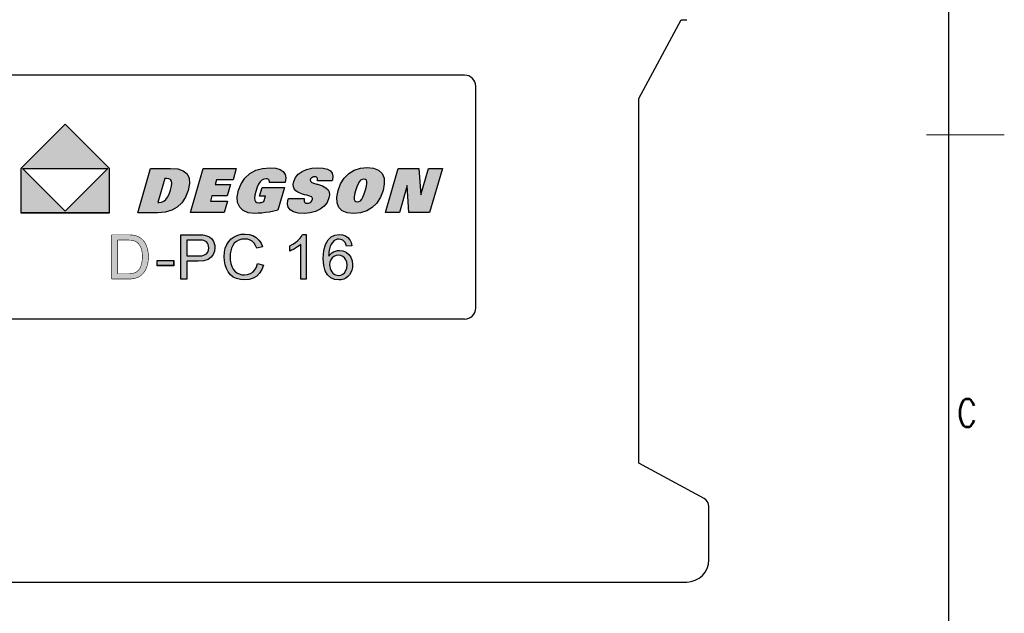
# Model space of a CAD drawing. Header units: inches. Extents: x 5201 to 5498, y 1821 to 2031.
# Tile 4 of 5: x 5410 to 5498, y 1882 to 1936. Entities that reach past the tile are written whole.
import ezdxf
from ezdxf.enums import TextEntityAlignment as Align

# ---------------------------------------------------------------- set-up
doc = ezdxf.new("R2010")
doc.units = ezdxf.units.IN
doc.header["$MEASUREMENT"] = 0
doc.layers.get('0').update_dxf_attribs({"lineweight": 30})
for name, color, linetype in [('___1', 7, 'Continuous'), ('RED', 1, 'Continuous'), ('TEXT', 200, 'Continuous')]:
    doc.layers.add(name, color=color, linetype=linetype)
doc.layers.add('尺寸线', color=3, linetype='Continuous', lineweight=13)
doc.layers.add('轮廓线', color=7, linetype='Continuous', lineweight=30)
doc.styles.add('romans-高2.5', font='romans.shx', dxfattribs={"width": 0.8, "height": 2.5})
doc.styles.add('romans-高3.5', font='romans.shx', dxfattribs={"width": 0.8, "height": 3.5})
doc.styles.add('宋体-高2.5', font='txt', dxfattribs={"width": 0.8, "height": 2.5})

# ---------------------------------------------------------------- blocks, each defined once
blk = doc.blocks.new('FOR-1754 Rev.1.1-A4客户图')
at = {"layer": '尺寸线'}
blk.add_line((-2, 100), (5, 100), dxfattribs=at)
at = {"layer": '轮廓线'}
blk.add_lwpolyline([(-74.666, 0), (0, 0), (0, 200), (-287, 200)], dxfattribs=at)
at = {"layer": 'TEXT', "style": 'romans-高2.5', "width": 0.8}
blk.add_text('C', height=2.5, dxfattribs=at).set_placement((0.737, 73.658))
at = {"layer": '尺寸线', "width": 0.8}
for tag, height, style, p in [('/', 2.5, 'romans-高2.5', (-94.886, 30.436)), ('/', 2.5, 'romans-高2.5', (-96.707, 25.38)), ('/', 2.5, 'romans-高2.5', (-102.11, 20.605)), ('15EDGKNM-3.81-XXP-1Y-1000A(H)', 3.5, 'romans-高3.5', (-40.893, 11.725)), ('CENGMZ_2018.10.18', 2.5, 'romans-高2.5', (-97.539, 6.165)), ('15EDGKNM-3.5-C04', 2.5, 'romans-高2.5', (-47.364, 6.202)), ('T0-1', 2.5, 'romans-高2.5', (-5.688, 6.165)), ('CUSTOMER_DRAWING', 2.5, 'romans-高2.5', (-56.478, 1.209)), ('2:1', 2.5, 'romans-高2.5', (-23.284, 1.196)), ('1/1', 2.5, 'romans-高2.5', (-5.772, 1.368))]:
    blk.add_attdef(tag, text='', height=height, dxfattribs=dict(at, style=style)).set_placement(p, align=Align.CENTER)
at = {"layer": '尺寸线', "style": '宋体-高2.5', "width": 0.8}
blk.add_attdef('/', text='', height=2.5, dxfattribs=at).set_placement((-55.643, 31.973), align=Align.MIDDLE_LEFT)
blk = doc.blocks.new('PC16')
at = {"layer": 'RED'}
h = blk.add_hatch(color=256, dxfattribs=at)
h.paths.add_polyline_path([(114.236, 26.092), (114.221, 26.13), (114.201, 26.164), (114.178, 26.192), (114.15, 26.215), (114.118, 26.234), (114.082, 26.247), (114.04, 26.257), (114.005, 26.262), (113.96, 26.264), (113.906, 26.265), (113.571, 26.265), (113.571, 25.378), (113.688, 25.378), (113.688, 25.739), (113.916, 25.739), (114.028, 25.748), (114.115, 25.774), (114.176, 25.817), (114.216, 25.873), (114.24, 25.937), (114.248, 26.009), (114.245, 26.052)])
h.paths.add_polyline_path([(114.124, 26.04), (114.127, 26.005), (114.122, 25.958), (114.106, 25.918), (114.079, 25.886), (114.04, 25.862), (113.986, 25.848), (113.918, 25.844), (113.688, 25.844), (113.688, 26.161), (113.915, 26.161), (113.963, 26.16), (113.999, 26.157), (114.025, 26.153), (114.054, 26.141), (114.078, 26.124), (114.099, 26.101), (114.115, 26.072)], flags=16)
h.paths.add_polyline_path([(115.01, 26.25), (114.936, 26.273), (114.852, 26.28), (114.775, 26.275), (114.704, 26.257), (114.636, 26.227), (114.576, 26.186), (114.526, 26.133), (114.486, 26.07), (114.456, 25.997), (114.439, 25.917), (114.433, 25.828), (114.438, 25.746), (114.454, 25.666), (114.48, 25.591), (114.516, 25.523), (114.561, 25.466), (114.616, 25.421), (114.682, 25.389), (114.76, 25.37), (114.85, 25.363), (114.937, 25.372), (115.016, 25.397), (115.084, 25.439), (115.142, 25.497), (115.186, 25.571), (115.217, 25.66), (115.1, 25.689), (115.079, 25.621), (115.048, 25.564), (115.007, 25.52), (114.958, 25.489), (114.902, 25.47), (114.84, 25.463), (114.787, 25.468), (114.737, 25.482), (114.689, 25.505), (114.647, 25.538), (114.613, 25.58), (114.587, 25.631), (114.568, 25.691), (114.557, 25.757), (114.554, 25.829), (114.557, 25.887), (114.566, 25.944), (114.582, 25.999), (114.605, 26.051), (114.637, 26.095), (114.678, 26.131), (114.728, 26.158), (114.785, 26.175), (114.849, 26.18), (114.905, 26.175), (114.954, 26.16), (114.997, 26.136), (115.033, 26.101), (115.063, 26.054), (115.086, 25.995), (115.202, 26.022), (115.172, 26.098), (115.13, 26.161), (115.075, 26.213)])
h.paths.add_polyline_path([(115.964, 25.378), (116.072, 25.378), (116.072, 26.269), (116.002, 26.269), (115.979, 26.23), (115.947, 26.191), (115.905, 26.15), (115.857, 26.112), (115.804, 26.077), (115.746, 26.046), (115.746, 25.941), (115.781, 25.956), (115.819, 25.974), (115.86, 25.997), (115.9, 26.022), (115.935, 26.047), (115.964, 26.072)])
h.paths.add_polyline_path([(116.857, 26.243), (116.8, 26.263), (116.734, 26.269), (116.647, 26.258), (116.572, 26.224), (116.511, 26.167), (116.458, 26.074), (116.426, 25.949), (116.416, 25.793), (116.425, 25.654), (116.454, 25.544), (116.502, 25.463), (116.564, 25.408), (116.638, 25.374), (116.724, 25.363), (116.775, 25.367), (116.823, 25.38), (116.867, 25.401), (116.905, 25.43), (116.939, 25.467), (116.965, 25.511), (116.986, 25.56), (116.998, 25.612), (117.002, 25.666), (116.993, 25.746), (116.968, 25.815), (116.925, 25.874), (116.87, 25.918), (116.809, 25.945), (116.739, 25.954), (116.698, 25.95), (116.659, 25.941), (116.62, 25.925), (116.584, 25.902), (116.552, 25.872), (116.524, 25.836), (116.528, 25.918), (116.538, 25.986), (116.555, 26.041), (116.577, 26.085), (116.604, 26.121), (116.636, 26.15), (116.664, 26.166), (116.694, 26.176), (116.727, 26.179), (116.768, 26.174), (116.805, 26.159), (116.836, 26.133), (116.853, 26.11), (116.866, 26.078), (116.877, 26.04), (116.986, 26.048), (116.971, 26.112), (116.944, 26.166), (116.906, 26.21)])
h.paths.add_polyline_path([(116.765, 25.852), (116.806, 25.834), (116.841, 25.805), (116.868, 25.765), (116.885, 25.717), (116.89, 25.66), (116.885, 25.6), (116.868, 25.55), (116.84, 25.508), (116.805, 25.477), (116.766, 25.459), (116.722, 25.453), (116.691, 25.456), (116.661, 25.465), (116.632, 25.48), (116.605, 25.5), (116.583, 25.526), (116.565, 25.558), (116.552, 25.593), (116.544, 25.629), (116.541, 25.666), (116.547, 25.719), (116.564, 25.766), (116.592, 25.805), (116.629, 25.834), (116.671, 25.852), (116.718, 25.857)], flags=16)
at = {"layer": '___1', "color": 1, "linetype": 'Continuous'}
for p, q in [((113.571, 26.265), (113.906, 26.265)), ((113.571, 25.378), (113.571, 26.265)), ((113.906, 26.265), (113.96, 26.264)), ((113.96, 26.264), (114.005, 26.262)), ((114.005, 26.262), (114.04, 26.257)), ((114.04, 26.257), (114.082, 26.247)), ((114.082, 26.247), (114.118, 26.234)), ((114.118, 26.234), (114.15, 26.215)), ((114.15, 26.215), (114.178, 26.192)), ((114.178, 26.192), (114.201, 26.164)), ((114.526, 26.133), (114.576, 26.186)), ((114.576, 26.186), (114.636, 26.227)), ((114.636, 26.227), (114.704, 26.257)), ((114.704, 26.257), (114.775, 26.275)), ((114.775, 26.275), (114.852, 26.28)), ((114.849, 26.18), (114.785, 26.175)), ((114.905, 26.175), (114.849, 26.18)), ((114.852, 26.28), (114.936, 26.273)), ((114.936, 26.273), (115.01, 26.25)), ((115.01, 26.25), (115.075, 26.213)), ((115.075, 26.213), (115.13, 26.161)), ((115.905, 26.15), (115.947, 26.191)), ((115.947, 26.191), (115.979, 26.23)), ((115.979, 26.23), (116.002, 26.269)), ((116.002, 26.269), (116.072, 26.269)), ((116.072, 26.269), (116.072, 25.378)), ((116.511, 26.167), (116.572, 26.224)), ((116.572, 26.224), (116.647, 26.258)), ((116.647, 26.258), (116.734, 26.269)), ((116.727, 26.179), (116.694, 26.176)), ((116.768, 26.174), (116.727, 26.179)), ((116.734, 26.269), (116.8, 26.263)), ((116.8, 26.263), (116.857, 26.243)), ((116.857, 26.243), (116.906, 26.21)), ((116.906, 26.21), (116.944, 26.166)), ((113.915, 26.161), (113.688, 26.161)), ((113.688, 26.161), (113.688, 25.844)), ((113.963, 26.16), (113.915, 26.161)), ((113.999, 26.157), (113.963, 26.16)), ((114.025, 26.153), (113.999, 26.157)), ((114.054, 26.141), (114.025, 26.153)), ((114.078, 26.124), (114.054, 26.141)), ((114.099, 26.101), (114.078, 26.124)), ((114.115, 26.072), (114.099, 26.101)), ((114.124, 26.04), (114.115, 26.072)), ((114.122, 25.958), (114.127, 26.005)), ((114.127, 26.005), (114.124, 26.04)), ((114.201, 26.164), (114.221, 26.13)), ((114.221, 26.13), (114.236, 26.092)), ((114.236, 26.092), (114.245, 26.052)), ((114.248, 26.009), (114.24, 25.937)), ((114.245, 26.052), (114.248, 26.009)), ((114.439, 25.917), (114.456, 25.997)), ((114.456, 25.997), (114.486, 26.07)), ((114.486, 26.07), (114.526, 26.133)), ((114.582, 25.999), (114.566, 25.944)), ((114.605, 26.051), (114.582, 25.999)), ((114.637, 26.095), (114.605, 26.051)), ((114.678, 26.131), (114.637, 26.095)), ((114.728, 26.158), (114.678, 26.131)), ((114.785, 26.175), (114.728, 26.158)), ((114.954, 26.16), (114.905, 26.175)), ((114.997, 26.136), (114.954, 26.16)), ((115.033, 26.101), (114.997, 26.136)), ((115.063, 26.054), (115.033, 26.101)), ((115.086, 25.995), (115.063, 26.054)), ((115.202, 26.022), (115.086, 25.995)), ((115.13, 26.161), (115.172, 26.098)), ((115.172, 26.098), (115.202, 26.022)), ((115.746, 26.046), (115.804, 26.077)), ((115.746, 25.941), (115.746, 26.046)), ((115.804, 26.077), (115.857, 26.112)), ((115.86, 25.997), (115.819, 25.974)), ((115.857, 26.112), (115.905, 26.15)), ((115.9, 26.022), (115.86, 25.997)), ((115.935, 26.047), (115.9, 26.022)), ((115.964, 26.072), (115.935, 26.047)), ((115.964, 25.378), (115.964, 26.072)), ((116.426, 25.949), (116.458, 26.074)), ((116.458, 26.074), (116.511, 26.167)), ((116.538, 25.986), (116.528, 25.918)), ((116.555, 26.041), (116.538, 25.986)), ((116.577, 26.085), (116.555, 26.041)), ((116.604, 26.121), (116.577, 26.085)), ((116.636, 26.15), (116.604, 26.121)), ((116.664, 26.166), (116.636, 26.15)), ((116.694, 26.176), (116.664, 26.166)), ((116.805, 26.159), (116.768, 26.174)), ((116.836, 26.133), (116.805, 26.159)), ((116.853, 26.11), (116.836, 26.133)), ((116.866, 26.078), (116.853, 26.11)), ((116.877, 26.04), (116.866, 26.078)), ((116.986, 26.048), (116.877, 26.04)), ((116.944, 26.166), (116.971, 26.112)), ((116.971, 26.112), (116.986, 26.048)), ((113.688, 25.844), (113.918, 25.844)), ((113.918, 25.844), (113.986, 25.848)), ((113.986, 25.848), (114.04, 25.862)), ((114.04, 25.862), (114.079, 25.886)), ((114.079, 25.886), (114.106, 25.918)), ((114.106, 25.918), (114.122, 25.958)), ((114.176, 25.817), (114.115, 25.774)), ((114.216, 25.873), (114.176, 25.817)), ((114.24, 25.937), (114.216, 25.873)), ((114.433, 25.828), (114.439, 25.917)), ((114.438, 25.746), (114.433, 25.828)), ((114.557, 25.887), (114.554, 25.829)), ((114.554, 25.829), (114.557, 25.757)), ((114.566, 25.944), (114.557, 25.887)), ((115.781, 25.956), (115.746, 25.941)), ((115.819, 25.974), (115.781, 25.956)), ((116.416, 25.793), (116.426, 25.949)), ((116.425, 25.654), (116.416, 25.793)), ((116.528, 25.918), (116.524, 25.836)), ((116.524, 25.836), (116.552, 25.872)), ((116.552, 25.872), (116.584, 25.902)), ((116.592, 25.805), (116.564, 25.766)), ((116.584, 25.902), (116.62, 25.925)), ((116.629, 25.834), (116.592, 25.805)), ((116.62, 25.925), (116.659, 25.941)), ((116.671, 25.852), (116.629, 25.834)), ((116.659, 25.941), (116.698, 25.95)), ((116.718, 25.857), (116.671, 25.852)), ((116.698, 25.95), (116.739, 25.954)), ((116.765, 25.852), (116.718, 25.857)), ((116.739, 25.954), (116.809, 25.945)), ((116.806, 25.834), (116.765, 25.852)), ((116.841, 25.805), (116.806, 25.834)), ((116.809, 25.945), (116.87, 25.918)), ((116.868, 25.765), (116.841, 25.805)), ((116.87, 25.918), (116.925, 25.874)), ((116.925, 25.874), (116.968, 25.815)), ((116.968, 25.815), (116.993, 25.746)), ((113.916, 25.739), (113.688, 25.739)), ((113.688, 25.739), (113.688, 25.378)), ((114.028, 25.748), (113.916, 25.739)), ((114.115, 25.774), (114.028, 25.748)), ((114.454, 25.666), (114.438, 25.746)), ((114.48, 25.591), (114.454, 25.666)), ((114.516, 25.523), (114.48, 25.591)), ((114.557, 25.757), (114.568, 25.691)), ((114.568, 25.691), (114.587, 25.631)), ((114.587, 25.631), (114.613, 25.58)), ((115.048, 25.564), (115.079, 25.621)), ((115.079, 25.621), (115.1, 25.689)), ((115.1, 25.689), (115.217, 25.66)), ((115.217, 25.66), (115.186, 25.571)), ((116.454, 25.544), (116.425, 25.654)), ((116.547, 25.719), (116.541, 25.666)), ((116.541, 25.666), (116.544, 25.629)), ((116.544, 25.629), (116.552, 25.593)), ((116.564, 25.766), (116.547, 25.719)), ((116.552, 25.593), (116.565, 25.558)), ((116.885, 25.717), (116.868, 25.765)), ((116.868, 25.55), (116.885, 25.6)), ((116.89, 25.66), (116.885, 25.717)), ((116.885, 25.6), (116.89, 25.66)), ((116.998, 25.612), (116.986, 25.56)), ((116.993, 25.746), (117.002, 25.666)), ((117.002, 25.666), (116.998, 25.612)), ((114.561, 25.466), (114.516, 25.523)), ((114.616, 25.421), (114.561, 25.466)), ((114.613, 25.58), (114.647, 25.538)), ((114.682, 25.389), (114.616, 25.421)), ((114.647, 25.538), (114.689, 25.505)), ((114.689, 25.505), (114.737, 25.482)), ((114.737, 25.482), (114.787, 25.468)), ((114.787, 25.468), (114.84, 25.463)), ((114.84, 25.463), (114.902, 25.47)), ((114.902, 25.47), (114.958, 25.489)), ((115.016, 25.397), (114.937, 25.372)), ((114.958, 25.489), (115.007, 25.52)), ((115.007, 25.52), (115.048, 25.564)), ((115.084, 25.439), (115.016, 25.397)), ((115.142, 25.497), (115.084, 25.439)), ((115.186, 25.571), (115.142, 25.497)), ((116.502, 25.463), (116.454, 25.544)), ((116.564, 25.408), (116.502, 25.463)), ((116.638, 25.374), (116.564, 25.408)), ((116.565, 25.558), (116.583, 25.526)), ((116.583, 25.526), (116.605, 25.5)), ((116.605, 25.5), (116.632, 25.48)), ((116.632, 25.48), (116.661, 25.465)), ((116.661, 25.465), (116.691, 25.456)), ((116.691, 25.456), (116.722, 25.453)), ((116.722, 25.453), (116.766, 25.459)), ((116.766, 25.459), (116.805, 25.477)), ((116.805, 25.477), (116.84, 25.508)), ((116.867, 25.401), (116.823, 25.38)), ((116.84, 25.508), (116.868, 25.55)), ((116.905, 25.43), (116.867, 25.401)), ((116.939, 25.467), (116.905, 25.43)), ((116.965, 25.511), (116.939, 25.467)), ((116.986, 25.56), (116.965, 25.511)), ((113.688, 25.378), (113.571, 25.378)), ((114.76, 25.37), (114.682, 25.389)), ((114.85, 25.363), (114.76, 25.37)), ((114.937, 25.372), (114.85, 25.363)), ((116.072, 25.378), (115.964, 25.378)), ((116.724, 25.363), (116.638, 25.374)), ((116.775, 25.367), (116.724, 25.363)), ((116.823, 25.38), (116.775, 25.367))]:
    blk.add_line(p, q, dxfattribs=at)
blk = doc.blocks.new('DEGSON')
at = {"layer": 'RED'}
h = blk.add_hatch(color=256, dxfattribs=at)
h.paths.add_polyline_path([(117.285, -201.641), (117.226, -201.521), (117.12, -201.436), (116.964, -201.385), (116.758, -201.369), (116.2, -201.369), (115.839, -202.619), (116.4, -202.619), (116.611, -202.601), (116.795, -202.548), (116.952, -202.46), (117.082, -202.337), (117.185, -202.18), (117.259, -201.988), (117.296, -201.796)])
h.paths.add_polyline_path([(116.795, -201.79), (116.786, -201.875), (116.761, -201.984), (116.722, -202.096), (116.679, -202.185), (116.631, -202.25), (116.576, -202.294), (116.51, -202.32), (116.432, -202.329), (116.414, -202.328), (116.409, -202.327), (116.405, -202.327), (116.6, -201.653), (116.618, -201.652), (116.634, -201.651), (116.645, -201.651), (116.711, -201.66), (116.758, -201.685), (116.785, -201.728)], flags=16)
h.paths.add_polyline_path([(118.613, -201.369), (117.679, -201.369), (117.319, -202.617), (118.269, -202.617), (118.363, -202.293), (117.884, -202.293), (117.926, -202.145), (118.356, -202.145), (118.449, -201.825), (118.019, -201.825), (118.058, -201.689), (118.521, -201.689)])
h.paths.add_polyline_path([(119.992, -201.537), (119.936, -201.456), (119.846, -201.397), (119.722, -201.362), (119.564, -201.35), (119.351, -201.368), (119.16, -201.424), (118.993, -201.517), (118.853, -201.643), (118.746, -201.8), (118.672, -201.986), (118.637, -202.173), (118.649, -202.332), (118.708, -202.463), (118.809, -202.56), (118.95, -202.618), (119.129, -202.638), (119.228, -202.635), (119.331, -202.628), (119.439, -202.616), (119.551, -202.599), (119.667, -202.577), (119.786, -202.551), (119.971, -201.911), (119.34, -201.911), (119.269, -202.156), (119.434, -202.156), (119.393, -202.298), (119.368, -202.31), (119.343, -202.32), (119.319, -202.328), (119.295, -202.333), (119.271, -202.336), (119.248, -202.337), (119.192, -202.33), (119.153, -202.306), (119.131, -202.266), (119.125, -202.207), (119.135, -202.124), (119.161, -202.019), (119.2, -201.902), (119.241, -201.81), (119.284, -201.744), (119.332, -201.7), (119.388, -201.673), (119.451, -201.664), (119.484, -201.667), (119.51, -201.676), (119.53, -201.69), (119.543, -201.711), (119.549, -201.736), (119.547, -201.765), (119.988, -201.765), (119.99, -201.759), (120.009, -201.638)])
h.paths.add_polyline_path([(121.335, -201.591), (121.316, -201.506), (121.263, -201.438), (121.178, -201.389), (121.061, -201.36), (120.913, -201.35), (120.743, -201.361), (120.593, -201.396), (120.464, -201.453), (120.358, -201.53), (120.281, -201.627), (120.231, -201.742), (120.216, -201.82), (120.22, -201.889), (120.243, -201.948), (120.286, -201.999), (120.35, -202.043), (120.435, -202.079), (120.479, -202.094), (120.533, -202.11), (120.598, -202.128), (120.658, -202.146), (120.703, -202.162), (120.739, -202.178), (120.755, -202.2), (120.758, -202.224), (120.757, -202.241), (120.752, -202.261), (120.741, -202.288), (120.725, -202.31), (120.703, -202.328), (120.676, -202.341), (120.646, -202.349), (120.612, -202.352), (120.576, -202.348), (120.549, -202.338), (120.531, -202.321), (120.522, -202.297), (120.521, -202.265), (120.529, -202.227), (120.532, -202.216), (120.084, -202.216), (120.081, -202.222), (120.079, -202.228), (120.077, -202.234), (120.075, -202.241), (120.072, -202.25), (120.069, -202.261), (120.053, -202.373), (120.074, -202.466), (120.133, -202.54), (120.228, -202.594), (120.357, -202.627), (120.52, -202.638), (120.689, -202.625), (120.84, -202.586), (120.974, -202.521), (121.086, -202.433), (121.168, -202.327), (121.221, -202.203), (121.237, -202.111), (121.23, -202.033), (121.199, -201.97), (121.137, -201.916), (121.037, -201.865), (120.9, -201.818), (120.878, -201.811), (120.851, -201.804), (120.819, -201.796), (120.742, -201.768), (120.702, -201.733), (120.697, -201.691), (120.707, -201.668), (120.722, -201.648), (120.742, -201.631), (120.765, -201.618), (120.792, -201.611), (120.82, -201.608), (120.851, -201.611), (120.875, -201.62), (120.891, -201.635), (120.9, -201.656), (120.903, -201.684), (120.899, -201.719), (121.312, -201.719), (121.32, -201.693)])
h.paths.add_polyline_path([(122.719, -201.516), (122.621, -201.423), (122.482, -201.367), (122.3, -201.348), (122.107, -201.367), (121.934, -201.423), (121.782, -201.516), (121.653, -201.644), (121.552, -201.804), (121.478, -201.995), (121.442, -202.183), (121.45, -202.341), (121.503, -202.468), (121.599, -202.561), (121.736, -202.618), (121.913, -202.636), (122.112, -202.618), (122.288, -202.563), (122.442, -202.471), (122.57, -202.345), (122.672, -202.185), (122.746, -201.993), (122.782, -201.803), (122.774, -201.644)])
h.paths.add_polyline_path([(122.276, -201.701), (122.291, -201.737), (122.292, -201.793), (122.279, -201.872), (122.253, -201.975), (122.216, -202.09), (122.181, -202.178), (122.146, -202.24), (122.108, -202.281), (122.066, -202.306), (122.018, -202.314), (121.976, -202.306), (121.948, -202.283), (121.934, -202.244), (121.934, -202.186), (121.947, -202.104), (121.974, -201.998), (122.01, -201.886), (122.045, -201.8), (122.079, -201.741), (122.116, -201.703), (122.158, -201.68), (122.205, -201.672), (122.248, -201.679)], flags=16)
h.paths.add_polyline_path([(123.756, -201.369), (123.174, -201.369), (122.813, -202.617), (123.207, -202.617), (123.429, -201.849), (123.476, -202.617), (124.059, -202.617), (124.419, -201.369), (124.026, -201.369), (123.81, -202.116)])
at = {"layer": '___1', "color": 1, "linetype": 'Continuous'}
for p, q in [((115.839, -202.619), (116.2, -201.369)), ((116.2, -201.369), (116.758, -201.369)), ((116.758, -201.369), (116.964, -201.385)), ((116.964, -201.385), (117.12, -201.436)), ((117.12, -201.436), (117.226, -201.521)), ((117.226, -201.521), (117.285, -201.641)), ((117.319, -202.617), (117.679, -201.369)), ((117.679, -201.369), (118.613, -201.369)), ((118.613, -201.369), (118.521, -201.689)), ((118.853, -201.643), (118.993, -201.517)), ((118.993, -201.517), (119.16, -201.424)), ((119.16, -201.424), (119.351, -201.368)), ((119.351, -201.368), (119.564, -201.35)), ((119.564, -201.35), (119.722, -201.362)), ((119.722, -201.362), (119.846, -201.397)), ((119.846, -201.397), (119.936, -201.456)), ((119.936, -201.456), (119.992, -201.537)), ((119.992, -201.537), (120.009, -201.638)), ((120.281, -201.627), (120.358, -201.53)), ((120.358, -201.53), (120.464, -201.453)), ((120.464, -201.453), (120.593, -201.396)), ((120.593, -201.396), (120.743, -201.361)), ((120.765, -201.618), (120.742, -201.631)), ((120.743, -201.361), (120.913, -201.35)), ((120.792, -201.611), (120.765, -201.618)), ((120.82, -201.608), (120.792, -201.611)), ((120.851, -201.611), (120.82, -201.608)), ((120.875, -201.62), (120.851, -201.611)), ((120.891, -201.635), (120.875, -201.62)), ((120.913, -201.35), (121.061, -201.36)), ((121.061, -201.36), (121.178, -201.389)), ((121.178, -201.389), (121.263, -201.438)), ((121.263, -201.438), (121.316, -201.506)), ((121.316, -201.506), (121.335, -201.591)), ((121.335, -201.591), (121.32, -201.693)), ((121.653, -201.644), (121.782, -201.516)), ((121.782, -201.516), (121.934, -201.423)), ((121.934, -201.423), (122.107, -201.367)), ((122.107, -201.367), (122.3, -201.348)), ((122.3, -201.348), (122.482, -201.367)), ((122.482, -201.367), (122.621, -201.423)), ((122.621, -201.423), (122.719, -201.516)), ((122.719, -201.516), (122.774, -201.644)), ((122.813, -202.617), (123.174, -201.369)), ((123.174, -201.369), (123.756, -201.369)), ((123.756, -201.369), (123.81, -202.116)), ((123.81, -202.116), (124.026, -201.369)), ((124.026, -201.369), (124.419, -201.369)), ((124.419, -201.369), (124.059, -202.617)), ((116.6, -201.653), (116.405, -202.327)), ((116.606, -201.653), (116.6, -201.653)), ((116.612, -201.652), (116.606, -201.653)), ((116.618, -201.652), (116.612, -201.652)), ((116.625, -201.651), (116.618, -201.652)), ((116.634, -201.651), (116.625, -201.651)), ((116.645, -201.651), (116.634, -201.651)), ((116.711, -201.66), (116.645, -201.651)), ((116.758, -201.685), (116.711, -201.66)), ((116.785, -201.728), (116.758, -201.685)), ((116.761, -201.984), (116.786, -201.875)), ((116.795, -201.79), (116.785, -201.728)), ((116.786, -201.875), (116.795, -201.79)), ((117.296, -201.796), (117.259, -201.988)), ((117.285, -201.641), (117.296, -201.796)), ((118.058, -201.689), (118.019, -201.825)), ((118.019, -201.825), (118.449, -201.825)), ((118.521, -201.689), (118.058, -201.689)), ((118.449, -201.825), (118.356, -202.145)), ((118.672, -201.986), (118.746, -201.8)), ((118.746, -201.8), (118.853, -201.643)), ((119.241, -201.81), (119.2, -201.902)), ((119.284, -201.744), (119.241, -201.81)), ((119.332, -201.7), (119.284, -201.744)), ((119.388, -201.673), (119.332, -201.7)), ((119.451, -201.664), (119.388, -201.673)), ((119.484, -201.667), (119.451, -201.664)), ((119.51, -201.676), (119.484, -201.667)), ((119.53, -201.69), (119.51, -201.676)), ((119.543, -201.711), (119.53, -201.69)), ((119.549, -201.736), (119.543, -201.711)), ((119.547, -201.765), (119.549, -201.736)), ((119.988, -201.765), (119.547, -201.765)), ((119.99, -201.759), (119.988, -201.765)), ((120.009, -201.638), (119.99, -201.759)), ((120.216, -201.82), (120.231, -201.742)), ((120.22, -201.889), (120.216, -201.82)), ((120.243, -201.948), (120.22, -201.889)), ((120.231, -201.742), (120.281, -201.627)), ((120.707, -201.668), (120.697, -201.691)), ((120.697, -201.691), (120.702, -201.733)), ((120.702, -201.733), (120.742, -201.768)), ((120.722, -201.648), (120.707, -201.668)), ((120.742, -201.631), (120.722, -201.648)), ((120.742, -201.768), (120.819, -201.796)), ((120.819, -201.796), (120.851, -201.804)), ((120.851, -201.804), (120.878, -201.811)), ((120.878, -201.811), (120.9, -201.818)), ((120.9, -201.656), (120.891, -201.635)), ((120.899, -201.719), (120.903, -201.684)), ((121.312, -201.719), (120.899, -201.719)), ((120.903, -201.684), (120.9, -201.656)), ((120.9, -201.818), (121.037, -201.865)), ((121.037, -201.865), (121.137, -201.916)), ((121.32, -201.693), (121.312, -201.719)), ((121.478, -201.995), (121.552, -201.804)), ((121.552, -201.804), (121.653, -201.644)), ((122.01, -201.886), (121.974, -201.998)), ((122.045, -201.8), (122.01, -201.886)), ((122.079, -201.741), (122.045, -201.8)), ((122.116, -201.703), (122.079, -201.741)), ((122.158, -201.68), (122.116, -201.703)), ((122.205, -201.672), (122.158, -201.68)), ((122.248, -201.679), (122.205, -201.672)), ((122.276, -201.701), (122.248, -201.679)), ((122.253, -201.975), (122.279, -201.872)), ((122.291, -201.737), (122.276, -201.701)), ((122.279, -201.872), (122.292, -201.793)), ((122.292, -201.793), (122.291, -201.737)), ((122.782, -201.803), (122.746, -201.993)), ((122.774, -201.644), (122.782, -201.803)), ((123.429, -201.849), (123.207, -202.617)), ((123.476, -202.617), (123.429, -201.849)), ((116.679, -202.185), (116.722, -202.096)), ((116.722, -202.096), (116.761, -201.984)), ((117.259, -201.988), (117.185, -202.18)), ((117.926, -202.145), (117.884, -202.293)), ((118.356, -202.145), (117.926, -202.145)), ((118.637, -202.173), (118.672, -201.986)), ((118.649, -202.332), (118.637, -202.173)), ((119.135, -202.124), (119.125, -202.207)), ((119.161, -202.019), (119.135, -202.124)), ((119.2, -201.902), (119.161, -202.019)), ((119.269, -202.156), (119.34, -201.911)), ((119.434, -202.156), (119.269, -202.156)), ((119.34, -201.911), (119.971, -201.911)), ((119.393, -202.298), (119.434, -202.156)), ((119.971, -201.911), (119.786, -202.551)), ((120.286, -201.999), (120.243, -201.948)), ((120.35, -202.043), (120.286, -201.999)), ((120.435, -202.079), (120.35, -202.043)), ((120.479, -202.094), (120.435, -202.079)), ((120.533, -202.11), (120.479, -202.094)), ((120.598, -202.128), (120.533, -202.11)), ((120.658, -202.146), (120.598, -202.128)), ((120.703, -202.162), (120.658, -202.146)), ((120.732, -202.175), (120.703, -202.162)), ((120.743, -202.184), (120.732, -202.175)), ((121.137, -201.916), (121.199, -201.97)), ((121.199, -201.97), (121.23, -202.033)), ((121.237, -202.111), (121.221, -202.203)), ((121.23, -202.033), (121.237, -202.111)), ((121.442, -202.183), (121.478, -201.995)), ((121.947, -202.104), (121.934, -202.186)), ((121.974, -201.998), (121.947, -202.104)), ((122.181, -202.178), (122.216, -202.09)), ((122.216, -202.09), (122.253, -201.975)), ((122.746, -201.993), (122.672, -202.185)), ((116.405, -202.327), (116.409, -202.327)), ((116.409, -202.327), (116.414, -202.328)), ((116.414, -202.328), (116.426, -202.329)), ((116.426, -202.329), (116.43, -202.329)), ((116.43, -202.329), (116.433, -202.329)), ((116.433, -202.329), (116.51, -202.32)), ((116.51, -202.32), (116.576, -202.294)), ((116.576, -202.294), (116.631, -202.25)), ((116.631, -202.25), (116.679, -202.185)), ((117.082, -202.337), (116.952, -202.46)), ((117.185, -202.18), (117.082, -202.337)), ((117.884, -202.293), (118.363, -202.293)), ((118.363, -202.293), (118.269, -202.617)), ((118.708, -202.463), (118.649, -202.332)), ((119.125, -202.207), (119.131, -202.266)), ((119.131, -202.266), (119.153, -202.306)), ((119.153, -202.306), (119.192, -202.33)), ((119.192, -202.33), (119.248, -202.337)), ((119.248, -202.337), (119.271, -202.336)), ((119.271, -202.336), (119.295, -202.333)), ((119.295, -202.333), (119.319, -202.328)), ((119.319, -202.328), (119.343, -202.32)), ((119.343, -202.32), (119.368, -202.31)), ((119.368, -202.31), (119.393, -202.298)), ((120.053, -202.373), (120.069, -202.261)), ((120.074, -202.466), (120.053, -202.373)), ((120.069, -202.261), (120.072, -202.25)), ((120.072, -202.25), (120.075, -202.241)), ((120.075, -202.241), (120.077, -202.234)), ((120.077, -202.234), (120.079, -202.228)), ((120.079, -202.228), (120.081, -202.222)), ((120.081, -202.222), (120.084, -202.216)), ((120.084, -202.216), (120.532, -202.216)), ((120.529, -202.227), (120.521, -202.265)), ((120.521, -202.265), (120.522, -202.297)), ((120.522, -202.297), (120.531, -202.321)), ((120.532, -202.216), (120.529, -202.227)), ((120.531, -202.321), (120.549, -202.338)), ((120.549, -202.338), (120.576, -202.348)), ((120.576, -202.348), (120.612, -202.352)), ((120.612, -202.352), (120.646, -202.349)), ((120.646, -202.349), (120.676, -202.341)), ((120.676, -202.341), (120.703, -202.328)), ((120.703, -202.328), (120.725, -202.31)), ((120.725, -202.31), (120.741, -202.288)), ((120.741, -202.288), (120.752, -202.261)), ((120.751, -202.195), (120.743, -202.184)), ((120.756, -202.208), (120.751, -202.195)), ((120.752, -202.261), (120.757, -202.241)), ((120.758, -202.224), (120.756, -202.208)), ((120.757, -202.241), (120.758, -202.224)), ((121.086, -202.433), (120.974, -202.521)), ((121.168, -202.327), (121.086, -202.433)), ((121.221, -202.203), (121.168, -202.327)), ((121.45, -202.341), (121.442, -202.183)), ((121.503, -202.468), (121.45, -202.341)), ((121.934, -202.186), (121.934, -202.244)), ((121.934, -202.244), (121.948, -202.283)), ((121.948, -202.283), (121.976, -202.306)), ((121.976, -202.306), (122.018, -202.314)), ((122.018, -202.314), (122.066, -202.306)), ((122.066, -202.306), (122.108, -202.281)), ((122.108, -202.281), (122.146, -202.24)), ((122.146, -202.24), (122.181, -202.178)), ((122.57, -202.345), (122.442, -202.471)), ((122.672, -202.185), (122.57, -202.345)), ((116.4, -202.619), (115.839, -202.619)), ((116.611, -202.601), (116.4, -202.619)), ((116.795, -202.548), (116.611, -202.601)), ((116.952, -202.46), (116.795, -202.548)), ((118.269, -202.617), (117.319, -202.617)), ((118.809, -202.56), (118.708, -202.463)), ((118.95, -202.618), (118.809, -202.56)), ((119.129, -202.638), (118.95, -202.618)), ((119.228, -202.635), (119.129, -202.638)), ((119.331, -202.628), (119.228, -202.635)), ((119.439, -202.616), (119.331, -202.628)), ((119.551, -202.599), (119.439, -202.616)), ((119.667, -202.577), (119.551, -202.599)), ((119.786, -202.551), (119.667, -202.577)), ((120.133, -202.54), (120.074, -202.466)), ((120.228, -202.594), (120.133, -202.54)), ((120.357, -202.627), (120.228, -202.594)), ((120.52, -202.638), (120.357, -202.627)), ((120.689, -202.625), (120.52, -202.638)), ((120.84, -202.586), (120.689, -202.625)), ((120.974, -202.521), (120.84, -202.586)), ((121.599, -202.561), (121.503, -202.468)), ((121.736, -202.618), (121.599, -202.561)), ((121.913, -202.636), (121.736, -202.618)), ((122.112, -202.618), (121.913, -202.636)), ((122.288, -202.563), (122.112, -202.618)), ((122.442, -202.471), (122.288, -202.563)), ((123.207, -202.617), (122.813, -202.617)), ((124.059, -202.617), (123.476, -202.617))]:
    blk.add_line(p, q, dxfattribs=at)

msp = doc.modelspace()

# ---------------------------------------------------------------- hatches: boundary and pattern name
h = msp.add_hatch(color=1)
h.paths.add_polyline_path([(5417.833, 1922.503), (5413.831, 1926.503), (5409.833, 1922.503), (5409.833, 1918.503), (5417.833, 1918.503)])
h.paths.add_polyline_path([(5413.833, 1918.645), (5409.974, 1922.503), (5417.692, 1922.503)], flags=16)
at = {"lineweight": 0}
h = msp.add_hatch(color=1, dxfattribs=at)
h.paths.add_polyline_path([(5421.253, 1915.238), (5421.218, 1915.364), (5421.176, 1915.485), (5421.12, 1915.62), (5421.054, 1915.746), (5420.98, 1915.864), (5420.897, 1915.973), (5420.805, 1916.075), (5420.704, 1916.168), (5420.577, 1916.263), (5420.436, 1916.343), (5420.284, 1916.406), (5420.118, 1916.453), (5420.011, 1916.474), (5419.887, 1916.49), (5419.745, 1916.502), (5419.585, 1916.508), (5419.407, 1916.511), (5418.032, 1916.511), (5418.032, 1912.518), (5419.473, 1912.518), (5419.649, 1912.522), (5419.814, 1912.535), (5419.969, 1912.556), (5420.115, 1912.586), (5420.292, 1912.639), (5420.45, 1912.705), (5420.591, 1912.787), (5420.719, 1912.885), (5420.84, 1913.006), (5420.954, 1913.148), (5421.034, 1913.271), (5421.106, 1913.409), (5421.17, 1913.562), (5421.227, 1913.73), (5421.259, 1913.85), (5421.286, 1913.976), (5421.307, 1914.107), (5421.322, 1914.245), (5421.331, 1914.388), (5421.333, 1914.536), (5421.33, 1914.686), (5421.321, 1914.832), (5421.305, 1914.972), (5421.282, 1915.108)])
h.paths.add_polyline_path([(5420.751, 1915.028), (5420.772, 1914.879), (5420.784, 1914.718), (5420.789, 1914.545), (5420.784, 1914.369), (5420.772, 1914.204), (5420.751, 1914.05), (5420.721, 1913.907), (5420.684, 1913.775), (5420.626, 1913.624), (5420.558, 1913.49), (5420.48, 1913.372), (5420.391, 1913.27), (5420.292, 1913.188), (5420.172, 1913.119), (5420.033, 1913.063), (5419.91, 1913.03), (5419.765, 1913.008), (5419.6, 1912.994), (5419.413, 1912.989), (5418.56, 1912.989), (5418.56, 1916.04), (5419.4, 1916.04), (5419.578, 1916.036), (5419.735, 1916.027), (5419.872, 1916.01), (5419.988, 1915.987), (5420.083, 1915.958), (5420.197, 1915.903), (5420.304, 1915.831), (5420.404, 1915.741), (5420.497, 1915.633), (5420.583, 1915.507), (5420.638, 1915.405), (5420.684, 1915.291), (5420.721, 1915.165)], flags=16)
at = {"layer": '___1', "linetype": 'Continuous'}
msp.add_hatch(color=1, dxfattribs=at).paths.add_polyline_path([(5422.117, 1914.209), (5423.624, 1914.209), (5423.624, 1913.716), (5422.117, 1913.716)])

# ---------------------------------------------------------------- linework, layer by layer
at = {"color": 7, "linetype": 'Continuous'}
for p, q in [((5465.552, 1928.812), (5469.352, 1935.912)), ((5469.352, 1935.912), (5469.852, 1935.912)), ((5449.835, 1930.912), (5407.826, 1930.912)), ((5450.835, 1909.908), (5450.835, 1929.912)), ((5465.552, 1895.912), (5465.552, 1928.812)), ((5449.835, 1908.908), (5407.826, 1908.908)), ((5471.434, 1892.718), (5465.552, 1895.912)), ((5471.852, 1887.202), (5471.852, 1892.015)), ((5388.852, 1885.202), (5469.852, 1885.202))]:
    msp.add_line(p, q, dxfattribs=at)
at = {"color": 1}
for p, q in [((5409.833, 1922.503), (5413.831, 1926.503)), ((5417.833, 1922.503), (5413.831, 1926.503)), ((5417.833, 1922.503), (5413.831, 1926.503)), ((5409.833, 1922.503), (5409.833, 1918.503)), ((5413.833, 1918.645), (5409.974, 1922.503)), ((5409.974, 1922.503), (5417.692, 1922.503)), ((5417.692, 1922.503), (5413.833, 1918.645)), ((5417.833, 1918.503), (5417.833, 1922.503)), ((5417.833, 1918.503), (5417.833, 1922.503)), ((5417.833, 1918.503), (5409.833, 1918.503)), ((5409.833, 1918.503), (5417.833, 1918.503))]:
    msp.add_line(p, q, dxfattribs=at)
for p, q in [((5413.831, 1926.503), (5409.833, 1922.503)), ((5409.833, 1922.503), (5409.833, 1918.503))]:
    msp.add_line(p, q)
at = {"color": 1, "lineweight": 0}
for p, q in [((5409.833, 1922.503), (5409.833, 1918.503)), ((5417.833, 1922.503), (5417.833, 1918.503)), ((5409.833, 1918.503), (5417.833, 1918.503))]:
    msp.add_line(p, q, dxfattribs=at)
at = {"color": 1, "linetype": 'Continuous'}
for p, q in [((5422.117, 1913.716), (5422.117, 1914.209)), ((5422.117, 1914.209), (5423.624, 1914.209)), ((5423.62, 1913.716), (5422.117, 1913.716)), ((5423.61, 1913.716), (5422.117, 1913.716)), ((5423.624, 1913.716), (5422.117, 1913.716)), ((5423.63, 1913.734), (5422.171, 1913.734)), ((5423.62, 1913.734), (5422.171, 1913.734)), ((5423.62, 1913.716), (5422.171, 1913.716)), ((5423.61, 1914.19), (5423.61, 1913.716)), ((5423.62, 1914.19), (5423.62, 1913.716)), ((5423.624, 1914.209), (5423.624, 1913.716))]:
    msp.add_line(p, q, dxfattribs=at)
at = {"color": 7, "linetype": 'Continuous'}
for centre, radius, start, end in [((5449.835, 1929.912), 1, 360, 90), ((5449.835, 1909.908), 1, 270, 360), ((5471.052, 1892.015), 0.8, 0, 61.5), ((5469.852, 1887.202), 2, 270, 0)]:
    msp.add_arc(centre, radius, start, end, dxfattribs=at)
at = {"layer": '___1', "color": 1, "linetype": 'Continuous'}
for points, const_width in [([(5418.032, 1912.518), (5418.032, 1916.511)], 0.0502), ([(5418.032, 1916.511), (5419.407, 1916.511)], 0.0502), ([(5418.56, 1916.04), (5418.56, 1912.989)], 0.0502), ([(5419.4, 1916.04), (5418.56, 1916.04)], 0.0502), ([(5419.578, 1916.036), (5419.4, 1916.04)], 0.0502), ([(5419.407, 1916.511), (5419.585, 1916.508)], 0.0502), ([(5419.735, 1916.027), (5419.578, 1916.036)], 0.0502), ([(5419.585, 1916.508), (5419.745, 1916.502)], 0.0502), ([(5419.872, 1916.01), (5419.735, 1916.027)], 0.0502), ([(5419.745, 1916.502), (5419.887, 1916.49)], 0.0502), ([(5419.887, 1916.49), (5420.011, 1916.474)], 0.0502), ([(5420.011, 1916.474), (5420.118, 1916.453)], 0.0502), ([(5420.118, 1916.453), (5420.284, 1916.406)], 0.0502), ([(5420.284, 1916.406), (5420.436, 1916.343)], 0.0502), ([(5420.436, 1916.343), (5420.577, 1916.263)], 0.0502), ([(5420.577, 1916.263), (5420.704, 1916.168)], 0.0502), ([(5420.704, 1916.168), (5420.805, 1916.075)], 0.0502), ([(5420.805, 1916.075), (5420.897, 1915.973)], 0.0502), ([(5419.988, 1915.987), (5419.872, 1916.01)], 0.0502), ([(5420.083, 1915.958), (5419.988, 1915.987)], 0.0502), ([(5420.197, 1915.903), (5420.083, 1915.958)], 0.0502), ([(5420.304, 1915.831), (5420.197, 1915.903)], 0.0502), ([(5420.404, 1915.741), (5420.304, 1915.831)], 0.0502), ([(5420.497, 1915.633), (5420.404, 1915.741)], 0.0502), ([(5420.583, 1915.507), (5420.497, 1915.633)], 0.0502), ([(5420.638, 1915.405), (5420.583, 1915.507)], 0.0502), ([(5420.684, 1915.291), (5420.638, 1915.405)], 0.0502), ([(5420.721, 1915.165), (5420.684, 1915.291)], 0.0502), ([(5420.751, 1915.028), (5420.721, 1915.165)], 0.0502), ([(5420.897, 1915.973), (5420.98, 1915.864)], 0.0502), ([(5420.98, 1915.864), (5421.054, 1915.746)], 0.0502), ([(5421.054, 1915.746), (5421.12, 1915.62)], 0.0502), ([(5421.12, 1915.62), (5421.176, 1915.485)], 0.0502), ([(5421.176, 1915.485), (5421.218, 1915.364)], 0.0502), ([(5421.218, 1915.364), (5421.253, 1915.238)], 0.0502), ([(5421.253, 1915.238), (5421.282, 1915.108)], 0.0502), ([(5420.772, 1914.879), (5420.751, 1915.028)], 0.0502), ([(5420.784, 1914.718), (5420.772, 1914.879)], 0.0502), ([(5420.772, 1914.204), (5420.784, 1914.369)], 0.0502), ([(5420.789, 1914.545), (5420.784, 1914.718)], 0.0502), ([(5420.784, 1914.369), (5420.789, 1914.545)], 0.0502), ([(5421.282, 1915.108), (5421.305, 1914.972)], 0.0502), ([(5421.305, 1914.972), (5421.321, 1914.832)], 0.0502), ([(5421.322, 1914.245), (5421.307, 1914.107)], 0.0502), ([(5421.321, 1914.832), (5421.33, 1914.686)], 0.0502), ([(5421.331, 1914.388), (5421.322, 1914.245)], 0.0502), ([(5421.33, 1914.686), (5421.333, 1914.536)], 0.0502), ([(5421.333, 1914.536), (5421.331, 1914.388)], 0.0502), ([(5420.391, 1913.27), (5420.48, 1913.372)], 0.0502), ([(5420.48, 1913.372), (5420.558, 1913.49)], 0.0502), ([(5420.558, 1913.49), (5420.626, 1913.624)], 0.0502), ([(5420.626, 1913.624), (5420.684, 1913.775)], 0.0502), ([(5420.684, 1913.775), (5420.721, 1913.907)], 0.0502), ([(5420.721, 1913.907), (5420.751, 1914.05)], 0.0502), ([(5420.751, 1914.05), (5420.772, 1914.204)], 0.0502), ([(5421.106, 1913.409), (5421.034, 1913.271)], 0.0502), ([(5421.17, 1913.562), (5421.106, 1913.409)], 0.0502), ([(5421.227, 1913.73), (5421.17, 1913.562)], 0.0502), ([(5421.259, 1913.85), (5421.227, 1913.73)], 0.0502), ([(5421.286, 1913.976), (5421.259, 1913.85)], 0.0502), ([(5421.307, 1914.107), (5421.286, 1913.976)], 0.0502), ([(5422.117, 1913.716), (5422.117, 1914.209)], 0.0502), ([(5422.117, 1914.209), (5423.624, 1914.209)], 0.0502), ([(5423.61, 1913.716), (5422.117, 1913.716)], 0.0498), ([(5423.624, 1914.209), (5423.624, 1913.716)], 0.0502), ([(5419.473, 1912.518), (5418.032, 1912.518)], 0.0502), ([(5418.56, 1912.989), (5419.413, 1912.989)], 0.0502), ([(5419.413, 1912.989), (5419.6, 1912.994)], 0.0502), ([(5419.649, 1912.522), (5419.473, 1912.518)], 0.0502), ([(5419.6, 1912.994), (5419.765, 1913.008)], 0.0502), ([(5419.814, 1912.535), (5419.649, 1912.522)], 0.0502), ([(5419.765, 1913.008), (5419.91, 1913.03)], 0.0502), ([(5419.969, 1912.556), (5419.814, 1912.535)], 0.0502), ([(5419.91, 1913.03), (5420.033, 1913.063)], 0.0502), ([(5420.115, 1912.586), (5419.969, 1912.556)], 0.0502), ([(5420.033, 1913.063), (5420.172, 1913.119)], 0.0502), ([(5420.292, 1912.639), (5420.115, 1912.586)], 0.0502), ([(5420.172, 1913.119), (5420.292, 1913.188)], 0.0502), ([(5420.292, 1913.188), (5420.391, 1913.27)], 0.0502), ([(5420.45, 1912.705), (5420.292, 1912.639)], 0.0502), ([(5420.591, 1912.787), (5420.45, 1912.705)], 0.0502), ([(5420.719, 1912.885), (5420.591, 1912.787)], 0.0502), ([(5420.84, 1913.006), (5420.719, 1912.885)], 0.0502), ([(5420.954, 1913.148), (5420.84, 1913.006)], 0.0502), ([(5421.034, 1913.271), (5420.954, 1913.148)], 0.0502)]:
    msp.add_lwpolyline(points, dxfattribs=dict(at, const_width=const_width))

# ---------------------------------------------------------------- block references
msp.add_blockref('FOR-1754 Rev.1.1-A4客户图', (5493.479, 1825.531))
at = {"layer": 'RED'}
for name, p, xscale, yscale, zscale in [('DEGSON', (5049.695, 2566.883), 3.1999984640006, 3.199998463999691, 3.199998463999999), ('PC16', (4912.209, 1798.088), 4.50874886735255, 4.508748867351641, 4.508748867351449)]:
    msp.add_blockref(name, p, dxfattribs=dict(at, xscale=xscale, yscale=yscale, zscale=zscale))

doc.saveas('drawing.dxf')
